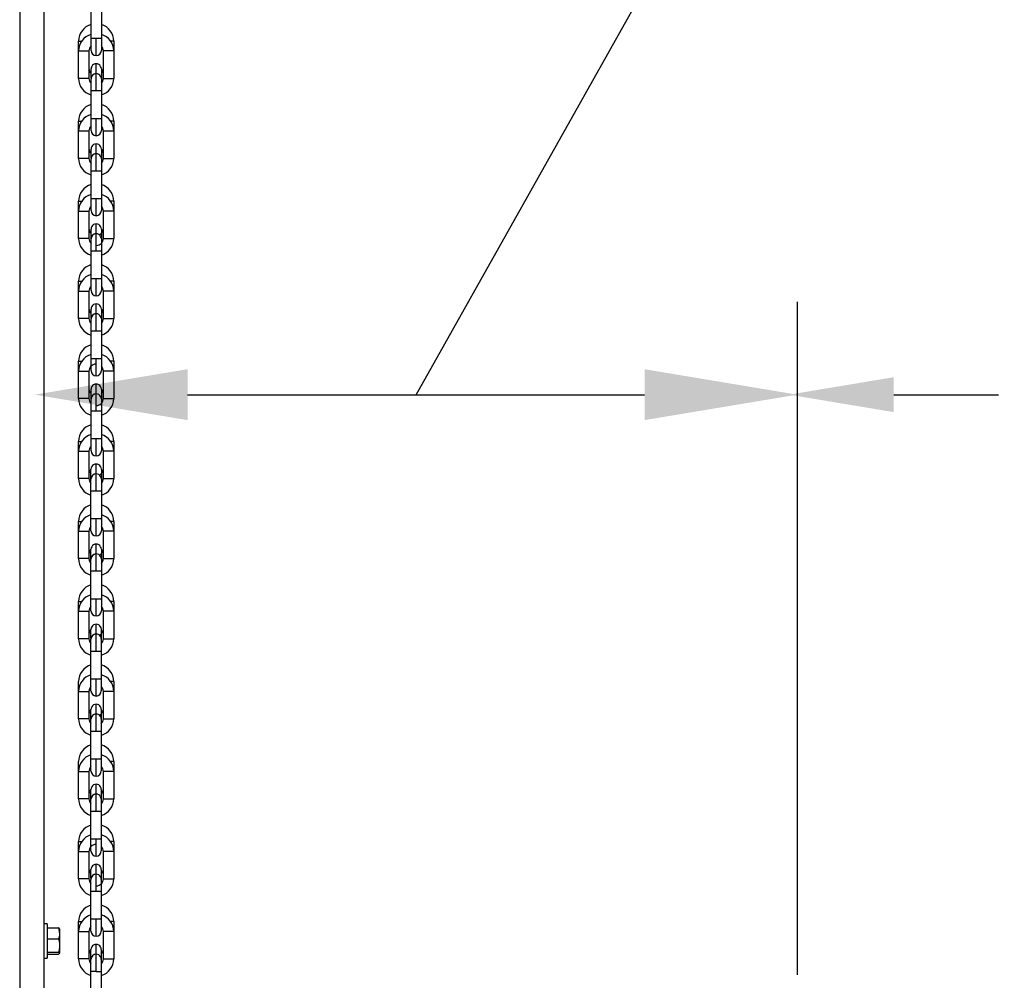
# Model space of a CAD drawing. Header units: inches. Extents: x 170 to 288, y 234 to 248.
# Tile 140 of 192: x 206.556 to 207.056, y 242.469 to 242.957. Entities that reach past the tile are written whole.
import ezdxf

# ---------------------------------------------------------------- set-up
doc = ezdxf.new("R2010")
doc.units = ezdxf.units.IN
doc.header["$LTSCALE"] = 0.25
doc.header["$MEASUREMENT"] = 0
doc.layers.add('ANNOTATIONS', color=1, linetype='Continuous')
doc.layers.add('SLIM E GUIDE MOTOR RH', color=7, linetype='Continuous')
doc.styles.add('ROMANS', font='Romans', dxfattribs={"height": 0.09375})
doc.styles.get("Standard").update_dxf_attribs({"font": 'romans.shx'})
doc.dimstyles.get("Standard").update_dxf_attribs({"dimscale": 60, "dimtxt": 0.0833, "dimasz": 0.0833, "dimexe": 0.0833, "dimexo": 0.04, "dimgap": 0.09, "dimtad": 0, "dimtih": 1, "dimtoh": 1, "dimdec": 4, "dimzin": 1, "dimdsep": 46, "dimlunit": 4, "dimtxsty": 'Standard', "dimcen": 0.09, "dimclrt": 150, "dimadec": 4, "dimazin": 2, "dimtfac": 1, "dimtdec": 0, "dimtofl": 0, "dimtmove": 0, "dimatfit": 3, "dimfxl": 1, "dimtolj": 1, "dimtzin": 0, "dimlwd": -1, "dimlwe": -1, "dimarcsym": 1})

msp = doc.modelspace()

# ---------------------------------------------------------------- linework, layer by layer
at = {"layer": 'ANNOTATIONS'}
for p, q in [((206.9506017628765, 242.4722688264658), (206.9506017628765, 242.8140752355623)), ((206.6408952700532, 242.766944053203), (206.8729357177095, 242.766944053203)), ((206.9995130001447, 242.7669440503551), (207.0526529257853, 242.7669440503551))]:
    msp.add_line(p, q, dxfattribs=at)
for points in [[(206.6408952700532, 242.7539997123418), (206.6408952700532, 242.7798883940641), (206.5632292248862, 242.766944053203)], [(206.8729357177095, 242.7539997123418), (206.8729357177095, 242.7798883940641), (206.9506017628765, 242.766944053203)], [(206.9995130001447, 242.7758007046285), (206.9995130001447, 242.7580873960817), (206.9463730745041, 242.7669440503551)]]:
    msp.add_solid(points, dxfattribs=at)
at = {"layer": 'SLIM E GUIDE MOTOR RH'}
for p, q in [((206.5556165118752, 243.6477778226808), (206.5556165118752, 242.2177778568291)), ((206.5679165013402, 243.6477778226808), (206.5679165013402, 242.2177778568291)), ((206.591834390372, 242.9455923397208), (206.591834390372, 242.9662249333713)), ((206.5970836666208, 242.9618633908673), (206.5970836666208, 242.9417846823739)), ((206.5855350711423, 242.9415328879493), (206.5855350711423, 242.9465374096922)), ((206.5944588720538, 242.9391600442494), (206.5944588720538, 242.9479526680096)), ((206.6033826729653, 242.9465371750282), (206.6018194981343, 242.9465371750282)), ((206.6033826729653, 242.9465371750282), (206.6033826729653, 242.9276218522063)), ((206.585534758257, 242.9276220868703), (206.5855350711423, 242.9415328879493)), ((206.5907843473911, 242.941532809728), (206.5907840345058, 242.9276220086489)), ((206.5981330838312, 242.9276219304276), (206.5981333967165, 242.9415326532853)), ((206.5918340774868, 242.9323745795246), (206.5918353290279, 242.9324582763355)), ((206.5918340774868, 242.9278768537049), (206.5918340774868, 242.9323745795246)), ((206.5944585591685, 242.9212019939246), (206.5944585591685, 242.9299946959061)), ((206.5970833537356, 242.9323745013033), (206.5970833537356, 242.9212019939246)), ((206.5918337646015, 242.904930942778), (206.5918337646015, 242.9246287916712)), ((206.5918340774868, 242.925104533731), (206.5918340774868, 242.9273700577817)), ((206.5970833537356, 242.9212019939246), (206.5944585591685, 242.9212019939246)), ((206.5970833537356, 242.9212019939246), (206.5970830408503, 242.9072911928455)), ((206.5855344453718, 242.9008714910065), (206.5855344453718, 242.9058760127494)), ((206.5918337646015, 242.9072912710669), (206.59688310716, 242.9072912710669)), ((206.5944582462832, 242.8984986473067), (206.5944582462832, 242.9072912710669)), ((206.5970830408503, 242.9072911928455), (206.5970830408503, 242.9011232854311)), ((206.6033820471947, 242.9058757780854), (206.6033820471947, 242.8869604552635)), ((206.5855341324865, 242.8869606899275), (206.5855344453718, 242.9008714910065)), ((206.5907837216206, 242.9008714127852), (206.5907834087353, 242.8869606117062)), ((206.5981324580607, 242.8869605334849), (206.5981327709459, 242.9008712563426)), ((206.5918347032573, 242.8917968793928), (206.5918334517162, 242.8917131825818)), ((206.5918334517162, 242.8872154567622), (206.5918334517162, 242.8917131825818)), ((206.597082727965, 242.8917131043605), (206.597082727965, 242.8805405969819)), ((206.594457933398, 242.8805405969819), (206.594457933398, 242.8893332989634)), ((206.5918331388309, 242.8632031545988), (206.5918331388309, 242.8829010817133)), ((206.597082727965, 242.8805405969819), (206.5970824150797, 242.8666297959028)), ((206.5855338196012, 242.8602100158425), (206.5855338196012, 242.8652146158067)), ((206.5918331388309, 242.8666298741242), (206.5954619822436, 242.8666298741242)), ((206.5944576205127, 242.8578371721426), (206.5944576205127, 242.8666298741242)), ((206.5970824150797, 242.8666297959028), (206.5970824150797, 242.8604618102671)), ((206.6033817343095, 242.8652143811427), (206.6033814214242, 242.8602097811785)), ((206.5855335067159, 242.8462992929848), (206.5855338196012, 242.8602100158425)), ((206.59078309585, 242.8602099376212), (206.5907827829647, 242.8462992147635)), ((206.5981318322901, 242.8462991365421), (206.5981321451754, 242.8602098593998)), ((206.6033814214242, 242.8602097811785), (206.6033814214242, 242.8462989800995)), ((206.5918340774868, 242.85113548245), (206.5918328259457, 242.8510517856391)), ((206.5918328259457, 242.8422396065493), (206.5918328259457, 242.8510517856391)), ((206.5944573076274, 242.8398792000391), (206.5944573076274, 242.8497685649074)), ((206.5970821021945, 242.8510517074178), (206.5970821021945, 242.8398792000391)), ((206.5918325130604, 242.8216070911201), (206.5918325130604, 242.8410825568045)), ((206.5970821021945, 242.8398792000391), (206.5970817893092, 242.8259683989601)), ((206.5855331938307, 242.8195486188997), (206.5855331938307, 242.8245532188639)), ((206.5918325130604, 242.8259684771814), (206.5944569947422, 242.8259684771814)), ((206.5944569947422, 242.8171757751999), (206.5944569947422, 242.8259684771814)), ((206.5970817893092, 242.8259683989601), (206.5970817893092, 242.8198004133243)), ((206.6033811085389, 242.8245529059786), (206.601817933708, 242.8245529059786)), ((206.6033811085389, 242.8245529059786), (206.6033807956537, 242.8195483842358)), ((206.5855328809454, 242.805637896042), (206.5855331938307, 242.8195486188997)), ((206.5907824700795, 242.8195485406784), (206.5907821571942, 242.8056378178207)), ((206.5981312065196, 242.8056376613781), (206.5981315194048, 242.8195484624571)), ((206.6033807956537, 242.8195483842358), (206.6033807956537, 242.8056375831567)), ((206.5918334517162, 242.8104740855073), (206.5918322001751, 242.8103903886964)), ((206.5918322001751, 242.8058925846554), (206.5918322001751, 242.8103903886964)), ((206.5970814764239, 242.810390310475), (206.5970814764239, 242.7992177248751)), ((206.5944566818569, 242.7992178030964), (206.5944566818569, 242.8080104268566)), ((206.5963127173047, 242.7992178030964), (206.5918318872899, 242.7992178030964)), ((206.5918318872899, 242.7796085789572), (206.5918318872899, 242.7992178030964)), ((206.5970814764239, 242.7992177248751), (206.5970811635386, 242.7853070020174)), ((206.5944563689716, 242.7765143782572), (206.5944563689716, 242.7853070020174)), ((206.5944563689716, 242.7853070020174), (206.5970811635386, 242.7853070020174)), ((206.5970811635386, 242.7853070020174), (206.5970811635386, 242.7791390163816)), ((206.5855325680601, 242.778887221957), (206.5855325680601, 242.7838918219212)), ((206.6033804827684, 242.7838915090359), (206.6018173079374, 242.7838915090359)), ((206.6033804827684, 242.7838915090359), (206.6033801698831, 242.778886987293)), ((206.5855322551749, 242.7649764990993), (206.5855325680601, 242.778887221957)), ((206.5907818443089, 242.7788871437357), (206.5907815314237, 242.764976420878)), ((206.598130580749, 242.7649762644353), (206.5981308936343, 242.7788870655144)), ((206.6033801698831, 242.778886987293), (206.6033801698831, 242.764976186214)), ((206.5918328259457, 242.7698126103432), (206.5918315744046, 242.7697289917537)), ((206.5918315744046, 242.7585564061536), (206.5918315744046, 242.7697289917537)), ((206.5944563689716, 242.767389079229), (206.5944563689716, 242.772353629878)), ((206.5970808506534, 242.7697289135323), (206.5970808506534, 242.7585563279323)), ((206.5918312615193, 242.7446456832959), (206.5918315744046, 242.7585564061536)), ((206.5954604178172, 242.7585564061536), (206.5918315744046, 242.7585564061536)), ((206.5970808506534, 242.7585563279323), (206.5970805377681, 242.7446456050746)), ((206.5918312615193, 242.7384776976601), (206.5918312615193, 242.7446456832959)), ((206.5944557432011, 242.7358529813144), (206.5944557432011, 242.7446456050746)), ((206.5970805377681, 242.7446456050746), (206.5970805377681, 242.7384776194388)), ((206.5855319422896, 242.7382258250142), (206.5855319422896, 242.7432303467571)), ((206.5855319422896, 242.7432303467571), (206.5870951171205, 242.7432303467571)), ((206.6033798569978, 242.7432301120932), (206.6018166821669, 242.7432301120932)), ((206.6033798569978, 242.7432301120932), (206.6033795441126, 242.738225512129)), ((206.5855316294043, 242.7243150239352), (206.5855319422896, 242.7382258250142)), ((206.5907812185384, 242.7382257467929), (206.5907809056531, 242.7243149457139)), ((206.5981302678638, 242.7243148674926), (206.5981302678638, 242.7382255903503)), ((206.6033795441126, 242.738225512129), (206.6033795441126, 242.7243147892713)), ((206.5944557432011, 242.7265999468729), (206.5944557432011, 242.731692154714)), ((206.591830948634, 242.7290675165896), (206.5918322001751, 242.7291512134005)), ((206.591830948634, 242.7178950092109), (206.591830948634, 242.7290675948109)), ((206.5970802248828, 242.7290675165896), (206.5970802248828, 242.7178949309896)), ((206.5918306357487, 242.7039842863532), (206.591830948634, 242.7178950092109)), ((206.5944554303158, 242.7178950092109), (206.591830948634, 242.7178950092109)), ((206.5970802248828, 242.7178949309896), (206.5970799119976, 242.7039842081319)), ((206.585531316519, 242.6975644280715), (206.585531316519, 242.7025689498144)), ((206.5918306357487, 242.6978163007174), (206.5918306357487, 242.7039842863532)), ((206.592599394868, 242.7039842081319), (206.5970799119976, 242.7039842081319)), ((206.5944551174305, 242.6951915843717), (206.5944551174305, 242.7039842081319)), ((206.5970799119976, 242.7039842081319), (206.5970799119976, 242.6978162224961)), ((206.6033792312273, 242.7025687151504), (206.6018160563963, 242.7025687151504)), ((206.6033792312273, 242.7025687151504), (206.603378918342, 242.6975641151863)), ((206.5855310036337, 242.6836536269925), (206.585531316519, 242.6975644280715)), ((206.5907805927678, 242.6975643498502), (206.5907802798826, 242.6836535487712)), ((206.5981296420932, 242.6836534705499), (206.5981296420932, 242.6975641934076)), ((206.603378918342, 242.6975641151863), (206.603378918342, 242.6836533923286)), ((206.5944551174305, 242.6860662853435), (206.5944551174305, 242.6910307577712)), ((206.5918315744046, 242.6884898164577), (206.5918303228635, 242.6884061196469)), ((206.5918303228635, 242.6772336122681), (206.5918303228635, 242.6884061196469)), ((206.5970795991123, 242.6884060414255), (206.5970795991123, 242.6772335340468)), ((206.5918300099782, 242.6633228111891), (206.5918303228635, 242.6772336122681)), ((206.5970795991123, 242.6772335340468), (206.5944548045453, 242.6772335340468)), ((206.5970795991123, 242.6772335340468), (206.597079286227, 242.6633227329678)), ((206.5855306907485, 242.6569029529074), (206.5855306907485, 242.6619075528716)), ((206.5918300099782, 242.6571548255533), (206.5918300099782, 242.6633228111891)), ((206.5918300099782, 242.6633228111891), (206.5963105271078, 242.6633228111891)), ((206.597079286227, 242.6633227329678), (206.597079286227, 242.657154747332)), ((206.6033786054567, 242.6619073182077), (206.6033782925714, 242.6569027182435)), ((206.5855303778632, 242.6429922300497), (206.5855306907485, 242.6569029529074)), ((206.5907799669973, 242.6569028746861), (206.590779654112, 242.6429921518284)), ((206.5981290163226, 242.6429920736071), (206.5981290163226, 242.6569027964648)), ((206.6033782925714, 242.6569027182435), (206.6033782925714, 242.6429919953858)), ((206.59445449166, 242.6454048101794), (206.59445449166, 242.6503693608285)), ((206.591830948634, 242.647828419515), (206.5918296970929, 242.6477447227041)), ((206.5918296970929, 242.6432469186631), (206.5918296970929, 242.6477447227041)), ((206.5970789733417, 242.6477446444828), (206.5970789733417, 242.6365721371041)), ((206.5918296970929, 242.6365722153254), (206.5918296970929, 242.6427402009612)), ((206.5918293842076, 242.6226614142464), (206.5918296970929, 242.6365722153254)), ((206.5970789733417, 242.6365721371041), (206.5970786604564, 242.6226613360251)), ((206.5855300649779, 242.6162415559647), (206.5855300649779, 242.6212461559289)), ((206.5918293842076, 242.6164934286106), (206.5918293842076, 242.6226614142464)), ((206.5918293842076, 242.6226614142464), (206.5944541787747, 242.6226614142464)), ((206.5970786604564, 242.6226613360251), (206.5970786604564, 242.6164933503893)), ((206.6033779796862, 242.6212458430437), (206.6018148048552, 242.6212458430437)), ((206.6033779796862, 242.6212458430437), (206.6033779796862, 242.6162413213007)), ((206.5855297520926, 242.602330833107), (206.5855300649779, 242.6162415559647)), ((206.5907793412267, 242.6162414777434), (206.5907793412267, 242.6023307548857)), ((206.5981283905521, 242.6023305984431), (206.5981283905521, 242.616241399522)), ((206.6033779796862, 242.6162413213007), (206.6033776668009, 242.6023305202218)), ((206.5944538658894, 242.6047434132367), (206.5944538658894, 242.6097079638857)), ((206.5918303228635, 242.6071670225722), (206.5918290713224, 242.6070833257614)), ((206.5918290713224, 242.5959107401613), (206.5918290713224, 242.6070833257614)), ((206.5970783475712, 242.6070832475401), (206.5970783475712, 242.59591066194)), ((206.5918287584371, 242.5819999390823), (206.5918290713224, 242.5959107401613)), ((206.5968784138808, 242.5959107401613), (206.5918290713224, 242.5959107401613)), ((206.5970783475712, 242.59591066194), (206.5970780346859, 242.5819999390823)), ((206.5855294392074, 242.575580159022), (206.5855294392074, 242.5805847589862)), ((206.5918287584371, 242.5758320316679), (206.5918287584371, 242.5819999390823)), ((206.5918287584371, 242.5819999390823), (206.5970780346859, 242.5819999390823)), ((206.5970780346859, 242.5819999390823), (206.5970780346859, 242.5758320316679)), ((206.6033773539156, 242.5805844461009), (206.6018141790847, 242.5805844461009)), ((206.6033773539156, 242.5805844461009), (206.6033773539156, 242.5755798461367)), ((206.5855291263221, 242.5616694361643), (206.5855294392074, 242.575580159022)), ((206.5855294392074, 242.575580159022), (206.5907787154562, 242.575580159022)), ((206.5907787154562, 242.575580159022), (206.5907787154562, 242.5616692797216)), ((206.5981277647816, 242.5616692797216), (206.5981277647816, 242.5755800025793)), ((206.6033773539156, 242.5755798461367), (206.6033770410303, 242.561669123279)), ((206.5918300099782, 242.5665055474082), (206.5918284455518, 242.5664218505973)), ((206.5918284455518, 242.5552493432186), (206.5918284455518, 242.5664218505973)), ((206.5944532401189, 242.5640820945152), (206.5944532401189, 242.5690464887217)), ((206.5970777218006, 242.5664218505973), (206.5970777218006, 242.5552493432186)), ((206.5918281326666, 242.5413386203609), (206.5918284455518, 242.5552493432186)), ((206.5970777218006, 242.5552493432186), (206.5918284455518, 242.5552493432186)), ((206.5970777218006, 242.5552493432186), (206.5970774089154, 242.5413384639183)), ((206.5855288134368, 242.5349186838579), (206.5855288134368, 242.5399232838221)), ((206.5855288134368, 242.5399232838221), (206.5870919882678, 242.5399232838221)), ((206.5918281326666, 242.5351705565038), (206.5918281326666, 242.5413386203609)), ((206.5918281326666, 242.5413386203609), (206.5954572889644, 242.5413386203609)), ((206.5970774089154, 242.5413384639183), (206.5970774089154, 242.5351705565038)), ((206.6033767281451, 242.5399231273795), (206.6033767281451, 242.5349185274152)), ((206.5855285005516, 242.5210079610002), (206.5855288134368, 242.5349186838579)), ((206.5855288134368, 242.5349186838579), (206.5907780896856, 242.5349186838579)), ((206.5907780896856, 242.5349186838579), (206.5907780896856, 242.5210079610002)), ((206.598127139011, 242.5210078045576), (206.598127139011, 242.5349185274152)), ((206.6033767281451, 242.5349185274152), (206.598127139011, 242.5349185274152)), ((206.6033767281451, 242.5349185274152), (206.6033764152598, 242.521007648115)), ((206.5918293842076, 242.5258442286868), (206.5918278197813, 242.5257605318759)), ((206.5918278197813, 242.5212626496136), (206.5918278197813, 242.5257605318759)), ((206.5944526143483, 242.5179527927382), (206.5944526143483, 242.5283851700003)), ((206.5970770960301, 242.525290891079), (206.5970770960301, 242.5145878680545)), ((206.5907780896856, 242.5210079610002), (206.5855285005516, 242.5210079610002)), ((206.5918278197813, 242.5145880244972), (206.5918278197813, 242.5207559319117)), ((206.591827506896, 242.5006771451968), (206.5918278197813, 242.5145880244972)), ((206.5970770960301, 242.5145878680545), (206.5970767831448, 242.5006771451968)), ((206.591827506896, 242.4945092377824), (206.591827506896, 242.5006771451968)), ((206.591827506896, 242.5006771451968), (206.5970767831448, 242.5006771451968)), ((206.5970767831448, 242.5006771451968), (206.5970767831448, 242.4945090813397)), ((206.569583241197, 242.4981111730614), (206.5679165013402, 242.4981111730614)), ((206.569583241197, 242.4981111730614), (206.569583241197, 242.4807777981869)), ((206.569583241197, 242.4961459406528), (206.5753583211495, 242.4961459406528)), ((206.5753583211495, 242.4961459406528), (206.575916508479, 242.4933107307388)), ((206.575916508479, 242.4956939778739), (206.575916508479, 242.4832585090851)), ((206.5855281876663, 242.4942573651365), (206.5855281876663, 242.4992619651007)), ((206.6033761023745, 242.4992616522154), (206.6018129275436, 242.4992616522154)), ((206.6033761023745, 242.4992616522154), (206.6033761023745, 242.4942570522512)), ((206.569583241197, 242.4904755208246), (206.5753583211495, 242.4904755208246)), ((206.585527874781, 242.4803466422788), (206.5855281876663, 242.4942573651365)), ((206.5907774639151, 242.4942572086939), (206.5907774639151, 242.4803464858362)), ((206.5981265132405, 242.4803463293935), (206.5981265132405, 242.4942572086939)), ((206.6033761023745, 242.4942570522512), (206.6033757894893, 242.4803463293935)), ((206.5918287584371, 242.4851827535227), (206.5918271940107, 242.4850990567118)), ((206.5918271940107, 242.4739265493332), (206.5918271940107, 242.4850990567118)), ((206.5944519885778, 242.4772913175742), (206.5944519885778, 242.4877236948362)), ((206.5679165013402, 242.4807777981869), (206.569583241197, 242.4807777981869)), ((206.569583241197, 242.4837741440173), (206.5753583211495, 242.4837741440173)), ((206.569583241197, 242.4827430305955), (206.5753583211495, 242.4827430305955)), ((206.5753583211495, 242.4837741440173), (206.575916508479, 242.4832585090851)), ((206.5970764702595, 242.4832923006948), (206.5970764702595, 242.4739263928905)), ((206.5981265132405, 242.4803463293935), (206.6033757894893, 242.4803463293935)), ((206.5918268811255, 242.4600158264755), (206.5918271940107, 242.4739265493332)), ((206.5944516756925, 242.4739265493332), (206.5918271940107, 242.4739265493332)), ((206.5970764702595, 242.4739263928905), (206.5970761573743, 242.4600156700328))]:
    msp.add_line(p, q, dxfattribs=at)
at = {"layer": 'SLIM E GUIDE MOTOR RH', "flags": 128}
for points in [[(206.5855350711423, 242.9465374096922), (206.5863038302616, 242.9465374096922), (206.5870982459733, 242.9465373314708)], [(206.5918340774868, 242.9417847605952), (206.5918340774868, 242.9445259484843), (206.591834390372, 242.9455923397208)], [(206.591834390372, 242.947952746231), (206.5926031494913, 242.947952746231), (206.5934545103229, 242.9479526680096), (206.5970836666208, 242.9479526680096)], [(206.5855350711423, 242.9415328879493), (206.5863038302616, 242.9415328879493), (206.5871551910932, 242.941532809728), (206.5907843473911, 242.941532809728)], [(206.6033826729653, 242.941532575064), (206.6031830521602, 242.941532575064), (206.6026139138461, 242.9415326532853), (206.5981333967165, 242.9415326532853)], [(206.5944585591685, 242.9300347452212), (206.5944585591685, 242.932423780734), (206.5944588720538, 242.933517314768), (206.5944588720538, 242.934999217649)], [(206.5944585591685, 242.9299946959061), (206.5934541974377, 242.9297949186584), (206.5926197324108, 242.9292428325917)], [(206.5907840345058, 242.9276220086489), (206.5900152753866, 242.9276220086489), (206.5891639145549, 242.9276220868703), (206.585534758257, 242.9276220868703)], [(206.5918337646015, 242.9246287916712), (206.5918340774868, 242.9255634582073)], [(206.5981330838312, 242.9276219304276), (206.5997535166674, 242.9276219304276), (206.6007578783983, 242.9276218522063), (206.6033826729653, 242.9276218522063)], [(206.5944585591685, 242.9212019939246), (206.5934541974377, 242.9212020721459), (206.5918337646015, 242.9212020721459)], [(206.5855344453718, 242.9058760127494), (206.586303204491, 242.9058760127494), (206.5870976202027, 242.9058759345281)], [(206.5918334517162, 242.9011233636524), (206.5918334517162, 242.9038645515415), (206.5918337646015, 242.904930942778)], [(206.59688310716, 242.9072912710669), (206.5970830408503, 242.9072911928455)], [(206.6033820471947, 242.9058757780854), (206.6031824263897, 242.9058757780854), (206.6026132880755, 242.9058756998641), (206.6018188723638, 242.9058756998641)], [(206.5855344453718, 242.9008714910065), (206.5857340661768, 242.9008714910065), (206.586303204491, 242.9008714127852), (206.5907837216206, 242.9008714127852)], [(206.6033820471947, 242.9008711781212), (206.6017619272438, 242.9008711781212), (206.600757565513, 242.9008712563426), (206.5981327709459, 242.9008712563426)], [(206.594457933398, 242.8892455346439), (206.594457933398, 242.8904299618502), (206.5944582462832, 242.8917623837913), (206.5944582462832, 242.8943378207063)], [(206.5907834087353, 242.8869606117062), (206.5891632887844, 242.8869606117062), (206.5881589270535, 242.8869606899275), (206.5855341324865, 242.8869606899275)], [(206.5918331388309, 242.8829010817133), (206.5918334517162, 242.8839673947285), (206.5918334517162, 242.886708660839)], [(206.594457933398, 242.8893332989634), (206.5934535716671, 242.8891335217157), (206.5926191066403, 242.888581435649)], [(206.5981324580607, 242.8869605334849), (206.5989012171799, 242.8869605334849), (206.5997528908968, 242.8869604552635), (206.6033820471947, 242.8869604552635)], [(206.597082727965, 242.8805405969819), (206.5934535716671, 242.8805405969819), (206.5926018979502, 242.8805406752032), (206.5918331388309, 242.8805406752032)], [(206.5855338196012, 242.8652146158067), (206.5857337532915, 242.8652146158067), (206.5863025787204, 242.8652145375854), (206.5870969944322, 242.8652145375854)], [(206.5954619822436, 242.8666298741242), (206.5963136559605, 242.8666297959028), (206.5970824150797, 242.8666297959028)], [(206.6033817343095, 242.8652143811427), (206.6031818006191, 242.8652143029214), (206.6018185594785, 242.8652143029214)], [(206.5855338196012, 242.8602100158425), (206.5900143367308, 242.8602100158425), (206.5905831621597, 242.8602099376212), (206.59078309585, 242.8602099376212)], [(206.5918328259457, 242.8604618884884), (206.5918328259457, 242.8622684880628), (206.5918331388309, 242.8632031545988)], [(206.5918328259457, 242.8622684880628), (206.5918331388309, 242.8627274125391)], [(206.6033814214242, 242.8602097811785), (206.6007569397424, 242.8602097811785), (206.5997522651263, 242.8602098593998), (206.5981321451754, 242.8602098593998)], [(206.5944573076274, 242.8497685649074), (206.5944576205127, 242.8511009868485), (206.5944576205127, 242.8536764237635)], [(206.5907827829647, 242.8462992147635), (206.588158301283, 242.8462992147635), (206.5871536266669, 242.8462992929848), (206.5855335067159, 242.8462992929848)], [(206.5944573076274, 242.8486718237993), (206.5934529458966, 242.8484720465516), (206.5926184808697, 242.8479200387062)], [(206.5981318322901, 242.8462991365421), (206.5983317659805, 242.8462990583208), (206.6031814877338, 242.8462990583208), (206.6033814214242, 242.8462989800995)], [(206.5918325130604, 242.8410825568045), (206.5918328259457, 242.8422396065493)], [(206.5970821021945, 242.8398792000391), (206.5926012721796, 242.8398792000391), (206.5920324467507, 242.8398792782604), (206.5918325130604, 242.8398792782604)], [(206.5855331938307, 242.8245532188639), (206.585733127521, 242.8245532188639), (206.5863019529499, 242.8245531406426), (206.5870963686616, 242.8245531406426)], [(206.5944569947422, 242.8259684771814), (206.5954616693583, 242.8259683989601), (206.5970817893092, 242.8259683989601)], [(206.5855331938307, 242.8195486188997), (206.5891623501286, 242.8195486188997), (206.5900137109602, 242.8195485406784), (206.5907824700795, 242.8195485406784)], [(206.5918322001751, 242.8208399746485), (206.5918325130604, 242.8216070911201)], [(206.5918322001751, 242.8198004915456), (206.5918322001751, 242.8208399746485)], [(206.6033807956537, 242.8195483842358), (206.599751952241, 242.8195483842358), (206.5989002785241, 242.8195484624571), (206.5981315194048, 242.8195484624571)], [(206.5944566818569, 242.8075870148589), (206.5944569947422, 242.8091071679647), (206.5944569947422, 242.8130150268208)], [(206.5907821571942, 242.8056378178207), (206.5871533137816, 242.8056378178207), (206.5863016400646, 242.805637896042), (206.5855328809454, 242.805637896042)], [(206.5918318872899, 242.7992178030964), (206.5918322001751, 242.8004211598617), (206.5918322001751, 242.8053857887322)], [(206.5944566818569, 242.8080104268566), (206.593452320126, 242.8078106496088), (206.5926178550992, 242.8072585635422)], [(206.5981312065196, 242.8056376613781), (206.6017603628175, 242.8056376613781), (206.6026120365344, 242.8056375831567), (206.6033807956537, 242.8056375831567)], [(206.5970814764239, 242.7992177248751), (206.5968815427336, 242.7992177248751), (206.5963127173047, 242.7992178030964)], [(206.5918318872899, 242.7853070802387), (206.5934520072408, 242.7853070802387), (206.5944563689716, 242.7853070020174)], [(206.5855325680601, 242.7838918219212), (206.5857325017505, 242.7838917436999), (206.5870957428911, 242.7838917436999)], [(206.5918315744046, 242.7791390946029), (206.5918315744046, 242.7792575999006), (206.5918318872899, 242.7796085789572)], [(206.5855325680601, 242.778887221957), (206.5881570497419, 242.778887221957), (206.589161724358, 242.7788871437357), (206.5907818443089, 242.7788871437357)], [(206.6033801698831, 242.778886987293), (206.5988996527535, 242.778886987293), (206.5983308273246, 242.7788870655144), (206.5981308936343, 242.7788870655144)], [(206.5907815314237, 242.764976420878), (206.5863010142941, 242.764976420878), (206.5857321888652, 242.7649764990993), (206.5855322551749, 242.7649764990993)], [(206.5944563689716, 242.7673490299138), (206.5934516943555, 242.7671492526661), (206.5926172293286, 242.7665971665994)], [(206.5944560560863, 242.7585564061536), (206.5944560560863, 242.7666797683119), (206.5944563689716, 242.7671800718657), (206.5944563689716, 242.7673490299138)], [(206.598130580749, 242.7649762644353), (206.6007553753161, 242.7649762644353), (206.6017597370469, 242.764976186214), (206.6033801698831, 242.764976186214)], [(206.5970808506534, 242.7585563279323), (206.5963120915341, 242.7585563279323), (206.5954604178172, 242.7585564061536)], [(206.5918312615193, 242.7446456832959), (206.5926000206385, 242.7446456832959), (206.5934513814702, 242.7446456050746), (206.5970805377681, 242.7446456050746)], [(206.5855319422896, 242.7382258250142), (206.5871520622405, 242.7382258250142), (206.5881564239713, 242.7382257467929), (206.5907812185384, 242.7382257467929)], [(206.6033795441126, 242.738225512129), (206.6031799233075, 242.738225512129), (206.6026107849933, 242.7382255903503), (206.5981302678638, 242.7382255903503)], [(206.5944557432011, 242.7266876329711), (206.5934510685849, 242.7264878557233), (206.5926166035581, 242.7259357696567)], [(206.5944554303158, 242.7178950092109), (206.5944554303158, 242.7241123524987), (206.5944557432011, 242.7252058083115), (206.5944557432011, 242.7266876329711)], [(206.5907809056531, 242.7243149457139), (206.590581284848, 242.7243149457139), (206.5900121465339, 242.7243150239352), (206.5855316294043, 242.7243150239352)], [(206.5981302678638, 242.7243148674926), (206.5997503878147, 242.7243148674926), (206.6007547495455, 242.7243147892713), (206.6033795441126, 242.7243147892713)], [(206.5970802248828, 242.7178949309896), (206.5954597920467, 242.7178949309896), (206.5944554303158, 242.7178950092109)], [(206.585531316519, 242.7025689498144), (206.5863000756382, 242.7025689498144), (206.58709449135, 242.7025688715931)], [(206.5918306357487, 242.7039842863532), (206.5920302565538, 242.7039842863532), (206.592599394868, 242.7039842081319)], [(206.585531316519, 242.6975644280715), (206.5863000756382, 242.6975644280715), (206.5871514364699, 242.6975643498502), (206.5907805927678, 242.6975643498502)], [(206.603378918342, 242.6975641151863), (206.6026101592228, 242.6975641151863), (206.6017587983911, 242.6975641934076), (206.5981296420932, 242.6975641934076)], [(206.5944551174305, 242.6860262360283), (206.5934504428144, 242.6858264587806), (206.5926159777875, 242.6852743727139)], [(206.5944548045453, 242.6772335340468), (206.5944548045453, 242.6834508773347), (206.5944551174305, 242.6845444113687), (206.5944551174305, 242.6860262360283)], [(206.5907802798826, 242.6836535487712), (206.5891601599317, 242.6836535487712), (206.5881557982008, 242.6836536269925), (206.5855310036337, 242.6836536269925)], [(206.5981296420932, 242.6836534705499), (206.5988984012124, 242.6836534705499), (206.5997497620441, 242.6836533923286), (206.603378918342, 242.6836533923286)], [(206.5944548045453, 242.6772335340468), (206.5934504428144, 242.6772336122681), (206.5918303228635, 242.6772336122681)], [(206.5855306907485, 242.6619075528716), (206.5857306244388, 242.6619075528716), (206.5862994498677, 242.6619074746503), (206.5870938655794, 242.6619074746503)], [(206.59445449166, 242.6545301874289), (206.59445449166, 242.6616074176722), (206.5944548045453, 242.6633228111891)], [(206.5963105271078, 242.6633228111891), (206.5968796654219, 242.6633227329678), (206.597079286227, 242.6633227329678)], [(206.6033786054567, 242.6619073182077), (206.6031786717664, 242.6619072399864), (206.6018154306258, 242.6619072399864)], [(206.5855306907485, 242.6569029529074), (206.5905803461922, 242.6569029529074), (206.5907799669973, 242.6569028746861)], [(206.6033782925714, 242.6569027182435), (206.6017581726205, 242.6569027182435), (206.6007538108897, 242.6569027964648), (206.5981290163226, 242.6569027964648)], [(206.59445449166, 242.6453648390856), (206.5934498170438, 242.6451650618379), (206.592615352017, 242.6446129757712)], [(206.5944541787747, 242.6365721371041), (206.5944541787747, 242.6414570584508), (206.59445449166, 242.6427894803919), (206.59445449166, 242.6453648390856)], [(206.590779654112, 242.6429921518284), (206.5881551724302, 242.6429921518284), (206.5871508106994, 242.6429922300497), (206.5855303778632, 242.6429922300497)], [(206.5981290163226, 242.6429920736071), (206.5983286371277, 242.6429920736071), (206.5988977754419, 242.6429919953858), (206.6033782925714, 242.6429919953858)], [(206.5970789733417, 242.6365721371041), (206.5934498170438, 242.6365721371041), (206.5925984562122, 242.6365722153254), (206.5918296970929, 242.6365722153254)], [(206.5944538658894, 242.6138687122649), (206.5944538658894, 242.6209460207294), (206.5944541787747, 242.6226614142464)], [(206.5944541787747, 242.6226614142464), (206.5954585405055, 242.6226613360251), (206.5970786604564, 242.6226613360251)], [(206.5855300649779, 242.6162415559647), (206.5891592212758, 242.6162415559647), (206.5900105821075, 242.6162414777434), (206.5907793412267, 242.6162414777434)], [(206.6033779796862, 242.6162413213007), (206.6007531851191, 242.6162413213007), (206.5997488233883, 242.616241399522), (206.5981283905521, 242.616241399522)], [(206.5944538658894, 242.6047033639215), (206.5934495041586, 242.6045035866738), (206.5926147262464, 242.6039515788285)], [(206.5944535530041, 242.5959107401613), (206.5944535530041, 242.5992755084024), (206.5944538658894, 242.6007956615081), (206.5944538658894, 242.6047033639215)], [(206.5907793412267, 242.6023307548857), (206.5871501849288, 242.6023307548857), (206.5862985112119, 242.602330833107), (206.5855297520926, 242.602330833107)], [(206.5981283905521, 242.6023305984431), (206.6026089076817, 242.6023305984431), (206.6031777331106, 242.6023305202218), (206.6033776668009, 242.6023305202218)], [(206.5970783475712, 242.59591066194), (206.5968784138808, 242.5959107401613)], [(206.5944532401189, 242.5732073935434), (206.5944532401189, 242.5786351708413), (206.5944535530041, 242.5802845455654), (206.5944535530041, 242.5819999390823)], [(206.6033773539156, 242.5755798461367), (206.6017569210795, 242.5755798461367), (206.6007525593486, 242.5755800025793), (206.5981277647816, 242.5755800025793)], [(206.5907787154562, 242.5616692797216), (206.58915828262, 242.5616692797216), (206.5881539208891, 242.5616694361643), (206.5855291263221, 242.5616694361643)], [(206.5944532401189, 242.5640420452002), (206.593448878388, 242.5638422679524), (206.5926141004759, 242.5632901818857)], [(206.5944529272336, 242.5552493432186), (206.5944529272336, 242.5586141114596), (206.5944532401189, 242.5601342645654), (206.5944532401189, 242.5640420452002)], [(206.5981277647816, 242.5616692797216), (206.5988965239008, 242.5616692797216), (206.5997478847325, 242.561669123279), (206.6033770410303, 242.561669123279)], [(206.5944526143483, 242.5325459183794), (206.5944526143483, 242.5379736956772), (206.5944529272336, 242.539623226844), (206.5944529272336, 242.5413386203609)], [(206.5954572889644, 242.5413386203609), (206.5963086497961, 242.5413384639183), (206.5970774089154, 242.5413384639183)], [(206.6033767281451, 242.5399231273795), (206.6031767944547, 242.5399229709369), (206.6018135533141, 242.5399229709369)], [(206.5970774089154, 242.5257603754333), (206.5970774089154, 242.5256419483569), (206.5970770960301, 242.525290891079)], [(206.5944526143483, 242.5233805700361), (206.5934482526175, 242.5231807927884), (206.5926137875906, 242.5226287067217)], [(206.598127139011, 242.5210078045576), (206.6031764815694, 242.5210078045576), (206.6033764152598, 242.521007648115)], [(206.5970770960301, 242.5145878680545), (206.5925965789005, 242.5145878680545), (206.5920274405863, 242.5145880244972), (206.5918278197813, 242.5145880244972)], [(206.594452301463, 242.5145878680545), (206.594452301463, 242.5163032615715), (206.5944526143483, 242.5179527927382)], [(206.5944519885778, 242.4918844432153), (206.5944519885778, 242.4957922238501), (206.594452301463, 242.4973123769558), (206.594452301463, 242.5006771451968)], [(206.5855281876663, 242.4992619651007), (206.5857281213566, 242.4992619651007), (206.5862969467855, 242.499261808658), (206.5870913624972, 242.499261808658)], [(206.5855281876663, 242.4942573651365), (206.5891573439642, 242.4942573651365), (206.5900087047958, 242.4942572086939), (206.5907774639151, 242.4942572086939)], [(206.6033761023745, 242.4942570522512), (206.5997469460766, 242.4942570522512), (206.5988952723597, 242.4942572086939), (206.5981265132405, 242.4942572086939)], [(206.5970767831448, 242.4850990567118), (206.5970767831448, 242.4840594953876), (206.5970764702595, 242.4832923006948)], [(206.5907774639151, 242.4803464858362), (206.5871483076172, 242.4803464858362), (206.5862966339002, 242.4803466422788), (206.585527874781, 242.4803466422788)], [(206.5944519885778, 242.482719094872), (206.5934476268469, 242.4825193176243), (206.5926131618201, 242.4819672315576)], [(206.5944516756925, 242.4739265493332), (206.5944516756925, 242.4756417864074), (206.5944519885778, 242.4772913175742)]]:
    msp.add_lwpolyline(points, dxfattribs=at)
at = {"layer": 'SLIM E GUIDE MOTOR RH'}
for centre, radius, start, end in [((206.5943276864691, 242.9465373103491), 0.008792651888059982, 106.4732472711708, 179.9991373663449), ((206.5945901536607, 242.9465373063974), 0.008792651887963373, 359.9991373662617, 73.52502722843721), ((206.5943276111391, 242.9415327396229), 0.008792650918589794, 106.4732492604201, 179.9991373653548), ((206.5945900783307, 242.9415327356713), 0.00879265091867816, 359.9991373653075, 73.52502548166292), ((206.5943276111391, 242.9415327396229), 0.003543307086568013, 134.7244186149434, 179.9991373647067), ((206.5944588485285, 242.9417847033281), 0.002624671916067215, 179.9991373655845, 359.9991229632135), ((206.5945900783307, 242.9415327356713), 0.003543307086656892, 359.99913736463, 45.2742242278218), ((206.5944587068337, 242.9323745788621), 0.002624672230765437, 359.9991373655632, 179.9991428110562), ((206.5943274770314, 242.9326265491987), 0.003543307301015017, 179.9991373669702, 225.2750197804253), ((206.5944586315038, 242.927370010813), 0.002624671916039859, 359.9991373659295, 179.9991428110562), ((206.594589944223, 242.932626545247), 0.003543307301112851, 314.7226906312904, 359.999137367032), ((206.5943274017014, 242.9276219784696), 0.008792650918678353, 179.9991373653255, 253.5250254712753), ((206.5943274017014, 242.9276219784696), 0.003543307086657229, 179.9991373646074, 225.2742242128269), ((206.5944586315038, 242.927370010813), 0.002624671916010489, 134.4758266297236, 179.9991373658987), ((206.594589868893, 242.927621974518), 0.008792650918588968, 286.4732492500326, 359.9991373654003), ((206.594589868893, 242.927621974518), 0.003543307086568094, 314.7221845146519, 359.9991373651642), ((206.5943270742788, 242.9058758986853), 0.00879265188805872, 106.4732472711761, 179.9991373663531), ((206.5945895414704, 242.9058758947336), 0.008792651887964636, 359.9991373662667, 73.52502722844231), ((206.5943269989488, 242.9008713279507), 0.008792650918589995, 106.4732492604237, 179.99913736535), ((206.5945894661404, 242.9008713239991), 0.00879265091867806, 359.9991373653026, 73.5250254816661), ((206.5943269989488, 242.9008713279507), 0.003543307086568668, 134.7248022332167, 179.9991373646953), ((206.5944582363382, 242.9011232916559), 0.002624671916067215, 179.9991373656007, 359.9991229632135), ((206.5945894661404, 242.9008713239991), 0.003543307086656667, 359.99913736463, 45.27422422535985), ((206.594326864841, 242.891965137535), 0.00354330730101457, 179.9991373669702, 225.2749835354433), ((206.5944580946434, 242.8917131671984), 0.002624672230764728, 359.9991373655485, 179.9991428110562), ((206.5945893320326, 242.8919651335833), 0.003543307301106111, 314.7236474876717, 359.999137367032), ((206.5943267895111, 242.8869605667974), 0.008792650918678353, 179.9991373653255, 253.5250254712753), ((206.5943267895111, 242.8869605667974), 0.00354330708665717, 179.9991373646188, 225.2736411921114), ((206.5944580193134, 242.8867085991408), 0.002624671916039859, 359.9991373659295, 179.9991428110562), ((206.5944580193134, 242.8867085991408), 0.002624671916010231, 134.4758266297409, 179.9991373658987), ((206.5945892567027, 242.8869605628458), 0.008792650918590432, 286.4732492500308, 359.9991373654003), ((206.5945892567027, 242.8869605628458), 0.003543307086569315, 314.7225922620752, 359.9991373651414), ((206.5943264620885, 242.8652144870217), 0.0087926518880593, 106.4732472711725, 179.9991373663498), ((206.5945889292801, 242.86521448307), 0.008792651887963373, 359.9991373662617, 73.52502722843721), ((206.5943263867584, 242.8602099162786), 0.008792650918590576, 106.4732492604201, 179.99913736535), ((206.59458885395, 242.8602099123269), 0.00879265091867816, 359.9991373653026, 73.52502548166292), ((206.5943263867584, 242.8602099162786), 0.003543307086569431, 134.7252166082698, 179.9991373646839), ((206.5944576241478, 242.8604618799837), 0.002624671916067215, 179.9991373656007, 359.9991229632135), ((206.59458885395, 242.8602099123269), 0.003543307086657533, 359.99913736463, 45.27422422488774), ((206.5943262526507, 242.8513037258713), 0.003543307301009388, 179.9991373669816, 225.2742276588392), ((206.594457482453, 242.8510517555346), 0.002624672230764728, 359.9991373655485, 179.9991428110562), ((206.5945887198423, 242.8513037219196), 0.003543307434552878, 295.1817854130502, 359.999137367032), ((206.5943261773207, 242.8462991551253), 0.008792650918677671, 179.9991373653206, 253.5250254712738), ((206.5943261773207, 242.8462991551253), 0.003543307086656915, 179.9991373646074, 225.2731787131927), ((206.5944574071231, 242.8460471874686), 0.002624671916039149, 359.9991373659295, 179.9991428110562), ((206.5944574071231, 242.8460471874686), 0.00262467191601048, 134.4758266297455, 179.9991373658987), ((206.5945886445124, 242.8462991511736), 0.003543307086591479, 269.9991373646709, 359.9991373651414), ((206.5945886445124, 242.8462991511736), 0.008792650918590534, 286.473249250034, 359.9991373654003), ((206.5943258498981, 242.8245530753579), 0.008792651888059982, 106.4732472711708, 179.9991373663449), ((206.5945883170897, 242.8245530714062), 0.008792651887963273, 359.9991373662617, 73.5250272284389), ((206.5943257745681, 242.8195485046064), 0.008792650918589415, 106.4732492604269, 179.99913736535), ((206.5945882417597, 242.8195485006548), 0.008792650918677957, 359.9991373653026, 73.52502548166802), ((206.5943257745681, 242.8195485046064), 0.003543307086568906, 134.7252168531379, 179.9991373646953), ((206.5944570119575, 242.8198004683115), 0.002624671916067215, 179.9991373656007, 359.9991229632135), ((206.5945882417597, 242.8195485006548), 0.003543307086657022, 359.9991373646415, 45.27422421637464), ((206.5943256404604, 242.8106423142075), 0.003543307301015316, 179.9991373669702, 225.2751754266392), ((206.5944568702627, 242.8103903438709), 0.002624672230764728, 359.9991373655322, 179.9991428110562), ((206.594588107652, 242.8106423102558), 0.003543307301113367, 314.722589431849, 359.999137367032), ((206.5943255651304, 242.8056377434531), 0.008792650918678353, 179.9991373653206, 253.5250254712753), ((206.5943255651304, 242.8056377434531), 0.00354330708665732, 179.9991373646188, 225.2742242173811), ((206.5944567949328, 242.8053857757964), 0.002624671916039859, 359.9991373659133, 179.9991428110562), ((206.5944567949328, 242.8053857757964), 0.002624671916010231, 134.4758266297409, 179.9991373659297), ((206.594588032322, 242.8056377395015), 0.00879265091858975, 286.4732492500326, 359.9991373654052), ((206.594588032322, 242.8056377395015), 0.003543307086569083, 314.7225435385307, 359.9991373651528), ((206.5943252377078, 242.7838916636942), 0.0087926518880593, 106.4732472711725, 179.9991373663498), ((206.5945877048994, 242.7838916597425), 0.008792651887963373, 359.9991373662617, 73.52502722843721), ((206.5943251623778, 242.7788870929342), 0.008792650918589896, 106.4732492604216, 179.99913736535), ((206.5945876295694, 242.7788870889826), 0.008792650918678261, 359.9991373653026, 73.52502548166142), ((206.5943251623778, 242.7788870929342), 0.003543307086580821, 89.999137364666, 179.9991373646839), ((205.7482072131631, 242.7803883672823), 0.843625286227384, 359.9151541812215, 0.06901989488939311), ((206.5945876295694, 242.7788870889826), 0.00354330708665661, 359.99913736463, 45.27508636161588), ((206.5944563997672, 242.7791390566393), 0.002624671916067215, 179.9991373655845, 359.9991229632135), ((206.59432502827, 242.7699809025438), 0.003543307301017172, 179.9991373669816, 225.2753339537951), ((206.5944562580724, 242.7697289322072), 0.002624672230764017, 359.9991373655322, 179.9991428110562), ((206.5945874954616, 242.7699808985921), 0.00354330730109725, 314.7247441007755, 359.9991373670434), ((206.5943249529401, 242.7649763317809), 0.008792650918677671, 179.9991373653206, 253.5250254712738), ((206.5943249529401, 242.7649763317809), 0.003543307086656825, 179.9991373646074, 225.2742242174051), ((206.5944561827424, 242.7647243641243), 0.002624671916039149, 359.9991373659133, 179.9991428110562), ((206.5944561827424, 242.7647243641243), 0.00262467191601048, 134.4758266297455, 179.999137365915), ((206.5945874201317, 242.7649763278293), 0.003543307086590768, 269.9991373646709, 359.9991373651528), ((206.5945874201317, 242.7649763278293), 0.008792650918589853, 286.4732492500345, 359.9991373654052), ((206.5943246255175, 242.7432302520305), 0.0087926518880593, 106.4732472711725, 179.9991373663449), ((206.5945870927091, 242.7432302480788), 0.008792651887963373, 359.9991373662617, 73.52502722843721), ((206.5943245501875, 242.738225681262), 0.008792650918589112, 106.4732492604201, 179.99913736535), ((206.594587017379, 242.7382256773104), 0.008792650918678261, 359.9991373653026, 73.52502548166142), ((206.5943245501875, 242.738225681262), 0.003543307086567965, 134.7232011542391, 179.9991373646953), ((206.594587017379, 242.7382256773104), 0.003543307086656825, 359.99913736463, 45.27422422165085), ((206.5944557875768, 242.7384776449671), 0.002624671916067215, 179.9991373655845, 359.9991229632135), ((206.594455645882, 242.7290675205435), 0.002624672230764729, 359.9991373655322, 179.9991428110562), ((206.5943244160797, 242.7293194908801), 0.003543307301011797, 179.9991373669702, 225.2746074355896), ((206.5944555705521, 242.7240629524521), 0.002624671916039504, 359.9991373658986, 179.9991428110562), ((206.5944555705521, 242.7240629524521), 0.002624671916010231, 134.4758266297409, 179.9991373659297), ((206.5945868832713, 242.7293194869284), 0.003543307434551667, 295.1819661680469, 359.999137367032), ((206.5943243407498, 242.7243149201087), 0.008792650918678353, 179.9991373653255, 253.5250254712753), ((206.5943243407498, 242.7243149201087), 0.003543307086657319, 179.9991373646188, 225.2742242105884), ((206.5945868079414, 242.7243149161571), 0.00879265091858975, 286.4732492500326, 359.9991373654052), ((206.5945868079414, 242.7243149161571), 0.00354330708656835, 314.7237017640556, 359.9991373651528), ((206.5943240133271, 242.7025688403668), 0.008792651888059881, 106.4732472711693, 179.9991373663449), ((206.5945864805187, 242.7025688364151), 0.008792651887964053, 359.9991373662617, 73.5250272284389), ((206.5943239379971, 242.6975642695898), 0.008792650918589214, 106.4732492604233, 179.99913736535), ((206.5945864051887, 242.6975642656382), 0.00879265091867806, 359.9991373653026, 73.5250254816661), ((206.5943239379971, 242.6975642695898), 0.003543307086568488, 134.7255661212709, 179.9991373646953), ((206.5945864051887, 242.6975642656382), 0.003543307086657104, 359.99913736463, 45.27422421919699), ((206.5944551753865, 242.6978162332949), 0.002624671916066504, 179.9991373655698, 359.9991229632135), ((206.5944550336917, 242.6884061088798), 0.002624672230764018, 359.9991373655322, 179.9991428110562), ((206.5943238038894, 242.6886580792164), 0.0035433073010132, 179.9991373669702, 225.274713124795), ((206.5944549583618, 242.6834015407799), 0.002624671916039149, 359.9991373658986, 179.9991428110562), ((206.5944549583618, 242.6834015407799), 0.00262467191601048, 134.4758266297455, 179.9991373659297), ((206.594586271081, 242.6886580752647), 0.003543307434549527, 295.182304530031, 359.9991373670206), ((206.5943237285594, 242.6836535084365), 0.00879265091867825, 179.9991373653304, 253.5250254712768), ((206.5943237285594, 242.6836535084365), 0.003543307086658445, 179.9991373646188, 225.2742242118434), ((206.594586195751, 242.6836535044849), 0.008792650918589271, 286.4732492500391, 359.9991373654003), ((206.594586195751, 242.6836535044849), 0.00354330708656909, 314.7250483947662, 359.9991373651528), ((206.5943234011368, 242.661907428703), 0.00879265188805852, 106.4732472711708, 179.9991373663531), ((206.5945858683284, 242.6619074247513), 0.008792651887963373, 359.9991373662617, 73.52502722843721), ((206.5943233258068, 242.6569028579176), 0.008792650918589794, 106.4732492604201, 179.99913736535), ((206.5945857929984, 242.656902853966), 0.008792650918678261, 359.9991373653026, 73.52502548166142), ((206.5943233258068, 242.6569028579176), 0.003543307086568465, 134.7251048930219, 179.9991373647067), ((206.5944545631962, 242.6571548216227), 0.002624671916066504, 179.9991373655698, 359.9991229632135), ((206.5945857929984, 242.656902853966), 0.003543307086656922, 359.99913736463, 45.27422422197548), ((206.5944544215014, 242.6477446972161), 0.00262467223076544, 359.9991373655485, 179.9991428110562), ((206.5943231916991, 242.6479966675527), 0.003543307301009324, 179.9991373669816, 225.2742276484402), ((206.5944543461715, 242.6427401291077), 0.002624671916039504, 359.9991373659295, 179.9991428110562), ((206.5944543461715, 242.6427401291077), 0.002624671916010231, 134.4758266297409, 179.9991373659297), ((206.5945856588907, 242.647996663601), 0.003543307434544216, 295.1833619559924, 359.999137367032), ((206.5943231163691, 242.6429920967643), 0.00879265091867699, 179.9991373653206, 253.5250254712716), ((206.5943231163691, 242.6429920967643), 0.003543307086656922, 179.999137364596, 225.2736638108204), ((206.5945855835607, 242.6429920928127), 0.008792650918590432, 286.4732492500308, 359.9991373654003), ((206.5945855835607, 242.6429920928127), 0.003543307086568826, 314.7243006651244, 359.9991373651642), ((206.5943227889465, 242.6212460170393), 0.008792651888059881, 106.4732472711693, 179.9991373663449), ((206.5945852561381, 242.6212460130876), 0.008792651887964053, 359.9991373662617, 73.5250272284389), ((206.5943227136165, 242.6162414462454), 0.008792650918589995, 106.4732492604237, 179.9991373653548), ((206.5945851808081, 242.6162414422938), 0.00879265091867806, 359.9991373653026, 73.5250254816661), ((206.5943227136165, 242.6162414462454), 0.0035433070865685, 134.7252345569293, 179.9991373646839), ((206.5944539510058, 242.6164934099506), 0.002624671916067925, 179.9991373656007, 359.9991229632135), ((206.5945851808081, 242.6162414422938), 0.003543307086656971, 359.99913736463, 45.27530544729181), ((206.594453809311, 242.6070832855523), 0.002624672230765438, 359.9991373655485, 179.9991428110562), ((206.5943225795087, 242.6073352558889), 0.003543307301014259, 179.9991373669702, 225.2748729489), ((206.5944537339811, 242.6020787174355), 0.002624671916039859, 359.9991373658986, 179.9991428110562), ((206.5945850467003, 242.6073352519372), 0.003543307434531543, 295.1855320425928, 359.9991373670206), ((206.5943225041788, 242.6023306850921), 0.00879265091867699, 179.9991373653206, 253.5250254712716), ((206.5943225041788, 242.6023306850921), 0.003543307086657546, 179.999137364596, 225.2742242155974), ((206.5944537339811, 242.6020787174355), 0.002624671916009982, 134.4758266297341, 179.999137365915), ((206.5945849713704, 242.6023306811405), 0.008792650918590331, 286.4732492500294, 359.9991373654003), ((206.5945849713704, 242.6023306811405), 0.003543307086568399, 314.7234768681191, 359.9991373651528), ((206.5943221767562, 242.5805846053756), 0.00879265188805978, 106.4732472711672, 179.9991373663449), ((206.5945846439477, 242.5805846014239), 0.008792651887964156, 359.9991373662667, 73.52502722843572), ((206.5943221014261, 242.5755800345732), 0.008792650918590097, 106.4732492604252, 179.9991373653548), ((206.5945845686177, 242.5755800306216), 0.00879265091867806, 359.9991373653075, 73.5250254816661), ((206.5943221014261, 242.5755800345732), 0.003543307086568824, 134.7253078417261, 179.9991373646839), ((206.5944533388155, 242.5758319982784), 0.002624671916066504, 179.9991373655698, 359.9991229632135), ((206.5945845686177, 242.5755800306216), 0.003543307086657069, 359.99913736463, 45.2755231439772), ((206.5943219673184, 242.5666738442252), 0.003543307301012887, 179.9991373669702, 225.2747500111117), ((206.5944531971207, 242.5664218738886), 0.002624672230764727, 359.9991373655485, 179.9991428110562), ((206.59458443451, 242.5666738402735), 0.003543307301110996, 314.7229076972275, 359.9991373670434), ((206.5943218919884, 242.56166927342), 0.008792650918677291, 179.9991373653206, 253.525025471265), ((206.5943218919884, 242.56166927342), 0.003543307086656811, 179.999137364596, 225.2742242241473), ((206.5944531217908, 242.5614173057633), 0.002624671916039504, 359.9991373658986, 179.9991428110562), ((206.5944531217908, 242.5614173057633), 0.00262467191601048, 134.4758266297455, 179.9991373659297), ((206.59458435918, 242.5616692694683), 0.008792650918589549, 286.4732492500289, 359.9991373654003), ((206.59458435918, 242.5616692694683), 0.00354330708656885, 314.7253558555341, 359.9991373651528), ((206.5943215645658, 242.5399231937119), 0.008792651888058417, 106.4732472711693, 179.9991373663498), ((206.5945840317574, 242.5399231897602), 0.008792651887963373, 359.9991373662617, 73.52502722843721), ((206.5943214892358, 242.534918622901), 0.008792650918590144, 106.4732492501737, 179.99913736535), ((206.5945839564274, 242.5349186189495), 0.008792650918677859, 359.9991373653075, 73.52502547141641), ((206.5943214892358, 242.534918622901), 0.00354330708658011, 89.999137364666, 179.9991373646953), ((206.5944527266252, 242.5351705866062), 0.002624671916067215, 179.9991373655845, 359.9991229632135), ((206.5945839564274, 242.5349186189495), 0.00354330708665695, 359.99913736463, 45.27422421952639), ((206.594321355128, 242.5260124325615), 0.003543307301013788, 179.9991373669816, 225.2748295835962), ((206.5944525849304, 242.5257604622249), 0.002624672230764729, 359.9991373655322, 179.9991428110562), ((206.5945838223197, 242.5260124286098), 0.003543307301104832, 314.72376104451, 359.999137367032), ((206.5943212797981, 242.5210078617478), 0.008792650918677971, 179.9991373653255, 253.5250254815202), ((206.5943212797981, 242.5210078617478), 0.003543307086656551, 179.9991373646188, 225.2742242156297), ((206.5944525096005, 242.5207558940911), 0.002624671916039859, 359.9991373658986, 179.9991428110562), ((206.5944525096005, 242.5207558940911), 0.002624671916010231, 134.4758266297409, 179.9991373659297), ((206.5945837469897, 242.5210078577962), 0.003543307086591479, 269.9991373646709, 359.9991373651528), ((206.5945837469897, 242.5210078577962), 0.00879265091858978, 286.4732492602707, 359.9991373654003), ((206.5943209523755, 242.4992617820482), 0.0087926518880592, 106.4732472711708, 179.9991373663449), ((206.5945834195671, 242.4992617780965), 0.008792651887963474, 359.9991373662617, 73.52502722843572), ((206.5943208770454, 242.4942572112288), 0.008792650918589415, 106.4732492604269, 179.9991373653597), ((206.5945833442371, 242.4942572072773), 0.008792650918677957, 359.9991373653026, 73.52502548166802), ((206.5943208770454, 242.4942572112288), 0.003543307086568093, 134.7251888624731, 179.9991373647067), ((206.5944521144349, 242.494509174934), 0.002624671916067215, 179.9991373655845, 359.9991229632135), ((206.5945833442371, 242.4942572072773), 0.003543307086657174, 359.99913736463, 45.27490577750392), ((206.5943207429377, 242.4853510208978), 0.003543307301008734, 179.9991373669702, 225.2742276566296), ((206.59445197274, 242.4850990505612), 0.002624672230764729, 359.9991373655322, 179.9991428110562), ((206.5945832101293, 242.4853510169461), 0.003543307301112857, 314.7226467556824, 359.999137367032), ((206.5943206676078, 242.4803464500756), 0.008792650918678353, 179.9991373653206, 253.5250254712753), ((206.5943206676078, 242.4803464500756), 0.003543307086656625, 179.999137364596, 225.2736420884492), ((206.5944518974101, 242.480094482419), 0.002624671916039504, 359.9991373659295, 179.9991428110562), ((206.5944518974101, 242.480094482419), 0.00262467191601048, 134.4758266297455, 179.9991373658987), ((206.5945831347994, 242.480346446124), 0.008792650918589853, 286.4732492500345, 359.9991373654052), ((206.5945831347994, 242.480346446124), 0.003543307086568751, 314.7234282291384, 359.9991373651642), ((206.5957700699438, 242.5745435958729), 0.100625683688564, 269.2492911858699, 270.7438789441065)]:
    msp.add_arc(centre, radius, start, end, dxfattribs=at)
for points, knots in [([(206.575916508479, 242.4956303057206), (206.5759159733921, 242.4956425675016), (206.5759083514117, 242.495817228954), (206.5756233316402, 242.4959875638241), (206.5753583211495, 242.4961459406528)], [0, 0, 0, 0, 0.07020313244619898, 1, 1, 1, 1]), ([(206.575916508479, 242.4933107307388), (206.5759159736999, 242.4932434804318), (206.5759083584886, 242.4922858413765), (206.575623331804, 242.4913477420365), (206.5753583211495, 242.4904755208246)], [0, 0, 0, 0, 0.07022510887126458, 1, 1, 1, 1]), ([(206.5753583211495, 242.4904755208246), (206.5755775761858, 242.4896678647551), (206.575877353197, 242.4885635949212), (206.5759082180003, 242.4874294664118), (206.575916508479, 242.487124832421)], [0, 0, 0, 0, 0.7313937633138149, 1, 1, 1, 1]), ([(206.575916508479, 242.487124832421), (206.5758540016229, 242.4862823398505), (206.5757698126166, 242.4851476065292), (206.5754425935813, 242.4840554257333), (206.5753583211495, 242.4837741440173)], [0, 0, 0, 0, 0.7424586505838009, 1, 1, 1, 1]), ([(206.575916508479, 242.4832585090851), (206.5759159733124, 242.4832463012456), (206.5759083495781, 242.4830723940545), (206.5756233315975, 242.4829017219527), (206.5753583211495, 242.4827430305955)], [0, 0, 0, 0, 0.07019743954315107, 0.9999999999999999, 0.9999999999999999, 0.9999999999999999, 0.9999999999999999])]:
    msp.add_open_spline(points, degree=3, knots=knots, dxfattribs=at)

# ---------------------------------------------------------------- leaders
at = {"layer": 'ANNOTATIONS', "has_arrowhead": 0}
msp.add_leader([(206.7569154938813, 242.766944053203), (206.9598618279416, 243.1278658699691), (207.0556669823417, 243.1278658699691)], dimstyle='Standard', override={"dimtxt": 0.09375, "dimasz": 0.09375, "dimexe": 0.046875, "dimgap": 0.09, "dimtad": 0, "dimtih": 0, "dimtoh": 0, "dimtxsty": 'ROMANS'}, dxfattribs=at)

doc.saveas('drawing.dxf')
